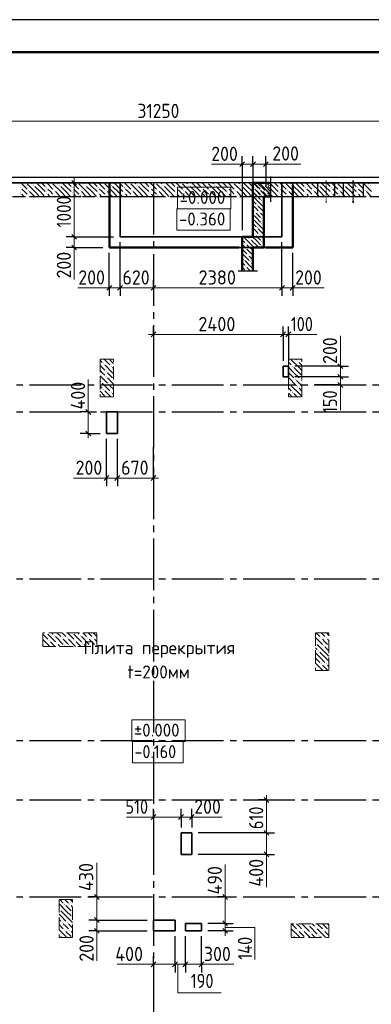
# Model space of a CAD drawing. Header units: millimetres. Extents: x 0 to 50400, y 0 to 35640.
# Tile 15 of 19: x 22036 to 28551, y 17370 to 35640. Entities that reach past the tile are written whole.
import ezdxf

# ---------------------------------------------------------------- set-up
doc = ezdxf.new("R2010")
doc.units = ezdxf.units.MM
doc.linetypes.add('______2', pattern=[324, 240, -84])
doc.linetypes.add('______5', pattern=[1320, 960, -120, 120, -120])
for name, color, linetype, lineweight in [('Standard', 7, 'Continuous', 25), ('ЖБ Перекрытие верхний уровень', 7, 'Continuous', 35), ('ЖБ Перекрытие средний уровень', 7, 'Continuous', 35), ('ЖБ Пилон', 7, 'Continuous', 35), ('ЖБ Стена верхний уровень', 7, 'Continuous', 35), ('Общий01', 7, 'Continuous', 13), ('Позиционная метка номер позиции', 7, 'Continuous', 13), ('Примечания', 7, 'Continuous', 13), ('Размерная линия_ общее', 7, 'Continuous', 13)]:
    doc.layers.add(name, color=color, linetype=linetype, lineweight=lineweight)
doc.layers.add('Оси', color=7, linetype='______5', true_color=0x656565)
doc.styles.add('ISOCPEUR', font='txt')

msp = doc.modelspace()

# ---------------------------------------------------------------- hatches: boundary and pattern name
at = {"layer": 'ЖБ Пилон', "linetype": 'Continuous', "lineweight": 18, "transparency": 33554687}
for points in [[(23580, 29257), (23588, 29265), (23595, 29257), (23588, 29250)], [(27180, 29305), (27188, 29313), (27195, 29305), (27188, 29297)], [(23628, 29113), (23636, 29121), (23643, 29113), (23636, 29105)], [(23724, 29209), (23732, 29217), (23739, 29209), (23732, 29201)], [(27084, 29209), (27092, 29217), (27099, 29209), (27092, 29201)], [(23532, 28921), (23540, 28929), (23547, 28921), (23540, 28913)], [(23628, 29017), (23636, 29025), (23643, 29017), (23636, 29010)], [(23676, 28873), (23684, 28881), (23691, 28873), (23684, 28865)], [(23772, 28969), (23775, 28973), (23775, 28966)], [(27036, 28873), (27044, 28881), (27051, 28873), (27044, 28865)], [(27132, 28969), (27140, 28977), (27147, 28969), (27140, 28961)], [(27228, 28969), (27236, 28977), (27243, 28969), (27236, 28961)], [(23580, 28777), (23588, 28785), (23595, 28777), (23588, 28770)], [(23724, 28729), (23732, 28737), (23739, 28729), (23732, 28721)], [(27084, 28729), (27092, 28737), (27099, 28729), (27092, 28721)], [(27180, 28825), (27188, 28833), (27195, 28825), (27188, 28817)], [(22536, 24262), (22532, 24257), (22527, 24262)], [(22572, 24121), (22580, 24129), (22587, 24121), (22580, 24113)], [(22668, 24217), (22676, 24225), (22683, 24217), (22676, 24210)], [(22812, 24169), (22820, 24177), (22827, 24169), (22820, 24161)], [(22908, 24169), (22916, 24177), (22923, 24169), (22916, 24161)], [(23016, 24262), (23012, 24257), (23007, 24262)], [(23052, 24121), (23060, 24129), (23067, 24121), (23060, 24113)], [(23148, 24217), (23156, 24225), (23163, 24217), (23156, 24210)], [(23292, 24169), (23300, 24177), (23307, 24169), (23300, 24161)], [(23388, 24169), (23396, 24177), (23403, 24169), (23396, 24161)], [(27612, 24169), (27620, 24177), (27627, 24169), (27620, 24161)], [(27708, 24169), (27716, 24177), (27723, 24169), (27716, 24161)], [(22476, 24025), (22484, 24033), (22491, 24025), (22484, 24017)], [(22716, 24073), (22724, 24081), (22731, 24073), (22724, 24065)], [(22860, 24025), (22868, 24033), (22875, 24025), (22868, 24017)], [(22956, 24025), (22964, 24033), (22971, 24025), (22964, 24017)], [(23196, 24073), (23204, 24081), (23211, 24073), (23204, 24065)], [(23340, 24025), (23348, 24033), (23355, 24025), (23348, 24017)], [(23436, 24025), (23444, 24033), (23451, 24025), (23444, 24017)], [(27516, 24073), (27524, 24081), (27531, 24073), (27524, 24065)], [(27564, 23929), (27572, 23937), (27579, 23929), (27572, 23921)], [(27660, 24025), (27668, 24033), (27675, 24025), (27668, 24017)], [(27756, 24025), (27764, 24033), (27765, 24032), (27765, 24019), (27764, 24017)], [(27516, 23593), (27524, 23601), (27531, 23593), (27524, 23585)], [(27612, 23689), (27620, 23697), (27627, 23689), (27620, 23681)], [(27708, 23689), (27716, 23697), (27723, 23689), (27716, 23681)], [(22860, 19225), (22868, 19233), (22875, 19225), (22868, 19217)], [(22956, 19225), (22964, 19233), (22971, 19225), (22964, 19217)], [(22765, 19131), (22772, 19137), (22779, 19129), (22772, 19121), (22765, 19128)], [(23004, 19081), (23012, 19089), (23015, 19086), (23015, 19077), (23012, 19073)], [(22812, 18889), (22820, 18897), (22827, 18889), (22820, 18881)], [(22908, 18889), (22916, 18897), (22923, 18889), (22916, 18881)], [(23004, 18985), (23012, 18993), (23015, 18990), (23015, 18981), (23012, 18977)], [(27372, 18841), (27380, 18849), (27387, 18841), (27380, 18833)], [(22765, 18651), (22772, 18657), (22779, 18649), (22772, 18641), (22765, 18648)], [(22860, 18745), (22868, 18753), (22875, 18745), (22868, 18737)], [(22956, 18745), (22964, 18753), (22971, 18745), (22964, 18737)], [(27084, 18649), (27092, 18657), (27099, 18649), (27092, 18641)], [(27180, 18745), (27188, 18753), (27195, 18745), (27188, 18737)], [(27276, 18745), (27284, 18753), (27291, 18745), (27284, 18737)], [(27420, 18697), (27428, 18705), (27435, 18697), (27428, 18689)], [(27516, 18793), (27524, 18801), (27531, 18793), (27524, 18785)], [(27564, 18649), (27572, 18657), (27579, 18649), (27572, 18641)], [(27660, 18745), (27668, 18753), (27675, 18745), (27668, 18737)], [(27756, 18745), (27764, 18753), (27765, 18752), (27765, 18739), (27764, 18737)]]:
    msp.add_hatch(color=7, dxfattribs=at).paths.add_polyline_path(points, flags=16)
at = {"layer": 'ЖБ Стена верхний уровень', "linetype": 'Continuous', "lineweight": 18, "transparency": 33554687}
for points in [[(22044, 32521), (22052, 32529), (22059, 32521), (22052, 32513)], [(22150, 32612), (22148, 32610), (22145, 32612)], [(22284, 32569), (22292, 32577), (22299, 32569), (22292, 32561)], [(22524, 32521), (22532, 32529), (22539, 32521), (22532, 32513)], [(22630, 32612), (22628, 32610), (22625, 32612)], [(22764, 32569), (22772, 32577), (22779, 32569), (22772, 32561)], [(23004, 32521), (23012, 32529), (23019, 32521), (23012, 32513)], [(23110, 32612), (23108, 32610), (23105, 32612)], [(23244, 32569), (23252, 32577), (23259, 32569), (23252, 32561)], [(23484, 32521), (23492, 32529), (23499, 32521), (23492, 32513)], [(23590, 32612), (23588, 32610), (23585, 32612)], [(23724, 32569), (23732, 32577), (23739, 32569), (23732, 32561)], [(23964, 32521), (23972, 32529), (23979, 32521), (23972, 32513)], [(24070, 32612), (24068, 32610), (24065, 32612)], [(24204, 32569), (24212, 32577), (24219, 32569), (24212, 32561)], [(24444, 32521), (24452, 32529), (24459, 32521), (24452, 32513)], [(24550, 32612), (24548, 32610), (24545, 32612)], [(24684, 32569), (24692, 32577), (24699, 32569), (24692, 32561)], [(24924, 32521), (24932, 32529), (24939, 32521), (24932, 32513)], [(25030, 32612), (25028, 32610), (25025, 32612)], [(25164, 32569), (25172, 32577), (25179, 32569), (25172, 32561)], [(25404, 32521), (25412, 32529), (25419, 32521), (25412, 32513)], [(25510, 32612), (25508, 32610), (25505, 32612)], [(25644, 32569), (25652, 32577), (25659, 32569), (25652, 32561)], [(25884, 32521), (25892, 32529), (25899, 32521), (25892, 32513)], [(25990, 32612), (25988, 32610), (25985, 32612)], [(26124, 32569), (26132, 32577), (26139, 32569), (26132, 32561)], [(26364, 32521), (26372, 32529), (26379, 32521), (26372, 32513)], [(26470, 32612), (26468, 32610), (26465, 32612)], [(26604, 32569), (26612, 32577), (26619, 32569), (26612, 32561)], [(26844, 32521), (26852, 32529), (26859, 32521), (26852, 32513)], [(26950, 32612), (26948, 32610), (26945, 32612)], [(27084, 32569), (27092, 32577), (27099, 32569), (27092, 32561)], [(27324, 32521), (27332, 32529), (27339, 32521), (27332, 32513)], [(27430, 32612), (27428, 32610), (27425, 32612)], [(27564, 32569), (27572, 32577), (27579, 32569), (27572, 32561)], [(27804, 32521), (27812, 32529), (27819, 32521), (27812, 32513)], [(27910, 32612), (27908, 32610), (27905, 32612)], [(28044, 32569), (28052, 32577), (28059, 32569), (28052, 32561)], [(28284, 32521), (28292, 32529), (28299, 32521), (28292, 32513)], [(28390, 32612), (28388, 32610), (28385, 32612)], [(28524, 32569), (28532, 32577), (28539, 32569), (28532, 32561)], [(22044, 32425), (22052, 32433), (22059, 32425), (22052, 32417)], [(22188, 32473), (22196, 32481), (22203, 32473), (22196, 32466)], [(22188, 32377), (22196, 32385), (22203, 32377), (22196, 32370)], [(22524, 32425), (22532, 32433), (22539, 32425), (22532, 32417)], [(22668, 32473), (22676, 32481), (22683, 32473), (22676, 32466)], [(22668, 32377), (22676, 32385), (22683, 32377), (22676, 32370)], [(23004, 32425), (23012, 32433), (23019, 32425), (23012, 32417)], [(23148, 32473), (23156, 32481), (23163, 32473), (23156, 32466)], [(23148, 32377), (23156, 32385), (23163, 32377), (23156, 32370)], [(23484, 32425), (23492, 32433), (23499, 32425), (23492, 32417)], [(23628, 32473), (23636, 32481), (23643, 32473), (23636, 32466)], [(23628, 32377), (23636, 32385), (23643, 32377), (23636, 32370)], [(23964, 32425), (23972, 32433), (23979, 32425), (23972, 32417)], [(24108, 32473), (24116, 32481), (24123, 32473), (24116, 32466)], [(24108, 32377), (24116, 32385), (24123, 32377), (24116, 32370)], [(24444, 32425), (24452, 32433), (24459, 32425), (24452, 32417)], [(24588, 32473), (24596, 32481), (24603, 32473), (24596, 32466)], [(24588, 32377), (24596, 32385), (24603, 32377), (24596, 32370)], [(24924, 32425), (24932, 32433), (24939, 32425), (24932, 32417)], [(25068, 32473), (25076, 32481), (25083, 32473), (25076, 32466)], [(25068, 32377), (25076, 32385), (25083, 32377), (25076, 32370)], [(25404, 32425), (25412, 32433), (25419, 32425), (25412, 32417)], [(25548, 32473), (25556, 32481), (25563, 32473), (25556, 32466)], [(25548, 32377), (25556, 32385), (25563, 32377), (25556, 32370)], [(25884, 32425), (25892, 32433), (25899, 32425), (25892, 32417)], [(26028, 32473), (26036, 32481), (26043, 32473), (26036, 32466)], [(26028, 32377), (26036, 32385), (26043, 32377), (26036, 32370)], [(26364, 32425), (26372, 32433), (26379, 32425), (26372, 32417)], [(26508, 32473), (26516, 32481), (26523, 32473), (26516, 32466)], [(26508, 32377), (26516, 32385), (26523, 32377), (26516, 32370)], [(26844, 32425), (26852, 32433), (26859, 32425), (26852, 32417)], [(26988, 32473), (26996, 32481), (27003, 32473), (26996, 32466)], [(26988, 32377), (26996, 32385), (27003, 32377), (26996, 32370)], [(27324, 32425), (27332, 32433), (27339, 32425), (27332, 32417)], [(27468, 32473), (27476, 32481), (27483, 32473), (27476, 32466)], [(27468, 32377), (27476, 32385), (27483, 32377), (27476, 32370)], [(27804, 32425), (27812, 32433), (27819, 32425), (27812, 32417)], [(27948, 32473), (27956, 32481), (27963, 32473), (27956, 32466)], [(27948, 32377), (27956, 32385), (27963, 32377), (27956, 32370)], [(28284, 32425), (28292, 32433), (28299, 32425), (28292, 32417)], [(28428, 32473), (28436, 32481), (28443, 32473), (28436, 32466)], [(28428, 32377), (28436, 32385), (28443, 32377), (28436, 32370)]]:
    msp.add_hatch(color=7, dxfattribs=at).paths.add_polyline_path(points, flags=16)
at = {"layer": 'Общий01', "linetype": 'Continuous', "lineweight": 13, "transparency": 33554687}
for points in [[(26436, 32610), (26434, 32612), (26438, 32612)], [(26562, 32568), (26554, 32576), (26562, 32584), (26570, 32576)], [(26686, 32528), (26680, 32534), (26686, 32540)], [(26394, 32484), (26386, 32492), (26394, 32500), (26402, 32492)], [(26478, 32484), (26470, 32492), (26478, 32500), (26486, 32492)], [(26520, 32358), (26512, 32366), (26520, 32374), (26528, 32366)], [(26604, 32442), (26596, 32450), (26604, 32458), (26612, 32450)], [(26358, 32199), (26360, 32198), (26358, 32196)], [(26436, 32190), (26428, 32198), (26436, 32206), (26444, 32198)], [(26520, 32274), (26512, 32282), (26520, 32290), (26528, 32282)], [(26558, 32152), (26554, 32156), (26558, 32160)], [(26394, 32064), (26386, 32072), (26394, 32080), (26402, 32072)], [(26478, 32064), (26470, 32072), (26478, 32080), (26486, 32072)], [(26520, 31938), (26512, 31946), (26520, 31954), (26528, 31946)], [(26520, 31854), (26512, 31862), (26520, 31870), (26528, 31862)], [(26184, 31602), (26176, 31610), (26179, 31612), (26189, 31612), (26192, 31610)], [(26358, 31779), (26360, 31778), (26358, 31776)], [(26394, 31644), (26386, 31652), (26394, 31660), (26402, 31652)], [(26436, 31770), (26428, 31778), (26436, 31786), (26444, 31778)], [(26478, 31644), (26470, 31652), (26478, 31660), (26486, 31652)], [(26558, 31732), (26554, 31736), (26558, 31740)], [(26226, 31476), (26218, 31484), (26226, 31492), (26234, 31484)], [(26310, 31560), (26302, 31568), (26310, 31576), (26318, 31568)], [(26520, 31518), (26512, 31526), (26520, 31534), (26528, 31526)], [(26520, 31434), (26512, 31442), (26520, 31450), (26528, 31442)], [(26226, 31392), (26218, 31400), (26226, 31408), (26234, 31400)], [(26268, 31266), (26260, 31274), (26268, 31282), (26276, 31274)], [(26352, 31350), (26344, 31358), (26352, 31366), (26358, 31359), (26358, 31356)], [(26184, 31182), (26176, 31190), (26184, 31198), (26192, 31190)], [(26226, 31056), (26218, 31064), (26226, 31072), (26234, 31064)], [(26310, 31140), (26302, 31148), (26310, 31156), (26318, 31148)], [(26219, 30981), (26226, 30988), (26233, 30981)]]:
    msp.add_hatch(color=7, dxfattribs=at).paths.add_polyline_path(points, flags=16)

# ---------------------------------------------------------------- linework, layer by layer
at = {"layer": 'Standard', "color": 7, "linetype": 'Continuous', "lineweight": 25, "transparency": 33554687}
msp.add_lwpolyline([(0, 0), (50400, 0), (50400, 35640), (0, 35640), (0, 0)], close=True, dxfattribs=at)
at = {"layer": 'Standard', "color": 7, "linetype": 'Continuous', "lineweight": 50, "transparency": 33554687}
msp.add_lwpolyline([(2400, 35040), (49800, 35040), (49800, 600), (2400, 600), (2400, 35040)], close=True, dxfattribs=at)
at = {"layer": 'Standard', "color": 254, "linetype": 'Continuous', "lineweight": -3, "true_color": 0xc4c4ff, "transparency": 33554687}
msp.add_lwpolyline([(8915, 10212), (40365, 10212), (40365, 32712), (8915, 32712), (8915, 10212)], dxfattribs=at)
at = {"layer": 'Standard', "color": 252, "linetype": 'Continuous', "lineweight": 18, "true_color": 0x8f8f8f, "transparency": 33554687}
for points in [[(24958, 32133), (25950, 32133), (25950, 32533), (24958, 32533), (24958, 32133)], [(24111, 22249), (25103, 22249), (25103, 22649), (24111, 22649), (24111, 22249)]]:
    msp.add_lwpolyline(points, dxfattribs=at)
at = {"layer": 'ЖБ Перекрытие верхний уровень', "color": 7, "linetype": 'Continuous', "lineweight": 35, "transparency": 33554687}
for p, q in [((23895, 32612), (9015, 32612)), ((23895, 31612), (23895, 32612)), ((40265, 32612), (26895, 32612)), ((26895, 32612), (26895, 31612)), ((26895, 31612), (23895, 31612)), ((27015, 29212), (26915, 29212)), ((26915, 29212), (26915, 29012)), ((27015, 29012), (27015, 29212)), ((26915, 29012), (27015, 29012)), ((23645, 28362), (23645, 27962)), ((23845, 28362), (23645, 28362)), ((23845, 27962), (23845, 28362)), ((23645, 27962), (23845, 27962)), ((25025, 20552), (25025, 20152)), ((25225, 20552), (25025, 20552)), ((25225, 20152), (25225, 20552)), ((25025, 20152), (25225, 20152)), ((24915, 18934), (24515, 18934)), ((24515, 18934), (24515, 18734)), ((24915, 18734), (24915, 18934)), ((25405, 18872), (25105, 18872)), ((25105, 18872), (25105, 18732)), ((25405, 18732), (25405, 18872)), ((24515, 18734), (24915, 18734)), ((25105, 18732), (25405, 18732))]:
    msp.add_line(p, q, dxfattribs=at)
at = {"layer": 'ЖБ Перекрытие средний уровень', "color": 7, "linetype": 'Continuous', "lineweight": 25, "transparency": 33554687}
for p, q in [((23695, 32612), (23695, 31412)), ((27095, 32612), (23695, 32612)), ((27095, 31412), (27095, 32612)), ((23695, 31412), (27095, 31412))]:
    msp.add_line(p, q, dxfattribs=at)
at = {"layer": 'ЖБ Перекрытие средний уровень', "color": 253, "linetype": '______2', "lineweight": -3, "true_color": 0xababab, "transparency": 33554687}
for p, q in [((23695, 31412), (23695, 32612)), ((27095, 32612), (27095, 31412)), ((27095, 31412), (23695, 31412))]:
    msp.add_line(p, q, dxfattribs=at)
at = {"layer": 'ЖБ Перекрытие средний уровень', "color": 253, "linetype": 'Continuous', "lineweight": 18, "true_color": 0xa0a0a0, "transparency": 33554687}
msp.add_line((23895, 32612), (26895, 32612), dxfattribs=at)
at = {"layer": 'ЖБ Пилон', "color": 253, "linetype": '______2', "lineweight": 13, "true_color": 0xa0a0a0, "transparency": 33554687}
for p, q in [((23775, 29342), (23525, 29342)), ((23525, 29342), (23525, 28642)), ((23775, 28642), (23775, 29342)), ((27265, 29342), (27015, 29342)), ((27015, 29342), (27015, 28642)), ((27265, 28642), (27265, 29342)), ((23525, 28642), (23775, 28642)), ((27015, 28642), (27265, 28642)), ((23465, 24262), (22465, 24262)), ((22465, 24262), (22465, 24012)), ((23465, 24012), (23465, 24262)), ((27765, 24262), (27515, 24262)), ((27515, 24262), (27515, 23562)), ((27765, 23562), (27765, 24262)), ((22465, 24012), (23465, 24012)), ((27515, 23562), (27765, 23562)), ((23015, 19312), (22765, 19312)), ((22765, 19312), (22765, 18612)), ((23015, 18612), (23015, 19312)), ((27765, 18862), (27065, 18862)), ((27065, 18862), (27065, 18612)), ((27765, 18612), (27765, 18862)), ((22765, 18612), (23015, 18612)), ((27065, 18612), (27765, 18612))]:
    msp.add_line(p, q, dxfattribs=at)
at = {"layer": 'ЖБ Пилон', "color": 9, "linetype": 'Continuous', "lineweight": 18, "true_color": 0xc7c7c7, "transparency": 33554687}
for p, q in [((23525, 29320), (23564, 29281)), ((23598, 29342), (23708, 29233)), ((23756, 29089), (23612, 29233)), ((23775, 29262), (23708, 29329)), ((27015, 29286), (27068, 29233)), ((27212, 29185), (27068, 29329)), ((27150, 29342), (27164, 29329)), ((27212, 29281), (27265, 29228)), ((27260, 29329), (27246, 29342)), ((23525, 29224), (23612, 29137)), ((23564, 29089), (23525, 29128)), ((23612, 29041), (23564, 29089)), ((23660, 29089), (23756, 28993)), ((23756, 29185), (23775, 29166)), ((23756, 29089), (23775, 29070)), ((27116, 29089), (27015, 29190)), ((27020, 29089), (27116, 28993)), ((27116, 29185), (27212, 29089)), ((27116, 29089), (27212, 28993)), ((27212, 29185), (27265, 29132)), ((27212, 29089), (27265, 29036)), ((23525, 29032), (23660, 28897)), ((23564, 28897), (23708, 28753)), ((23660, 28993), (23775, 28878)), ((27015, 28902), (27020, 28897)), ((27020, 28993), (27164, 28849)), ((27212, 28897), (27164, 28945)), ((27260, 28849), (27212, 28897)), ((27260, 28945), (27265, 28940)), ((23525, 28840), (23564, 28801)), ((23525, 28744), (23612, 28657)), ((23722, 28642), (23612, 28753)), ((23775, 28782), (23708, 28849)), ((23756, 28705), (23775, 28686)), ((27015, 28806), (27068, 28753)), ((27082, 28642), (27015, 28710)), ((27212, 28705), (27068, 28849)), ((27116, 28705), (27178, 28642)), ((27212, 28801), (27265, 28748)), ((27212, 28705), (27265, 28652)), ((23530, 28642), (23525, 28648)), ((22465, 24236), (22556, 24145)), ((22465, 24140), (22592, 24012)), ((22556, 24241), (22700, 24097)), ((22652, 24241), (22630, 24262)), ((22700, 24193), (22844, 24049)), ((22726, 24262), (22796, 24193)), ((22823, 24262), (22892, 24193)), ((22892, 24097), (22844, 24145)), ((22919, 24262), (23036, 24145)), ((22940, 24145), (23072, 24012)), ((23036, 24241), (23180, 24097)), ((23132, 24241), (23110, 24262)), ((23180, 24193), (23324, 24049)), ((23206, 24262), (23276, 24193)), ((23303, 24262), (23372, 24193)), ((23372, 24097), (23324, 24145)), ((23399, 24262), (23465, 24196)), ((23420, 24145), (23465, 24100)), ((27515, 24178), (27644, 24049)), ((27526, 24262), (27596, 24193)), ((27622, 24262), (27692, 24193)), ((27692, 24097), (27644, 24145)), ((27719, 24262), (27765, 24216)), ((27740, 24145), (27765, 24120)), ((22604, 24097), (22688, 24012)), ((22785, 24012), (22748, 24049)), ((22940, 24049), (22892, 24097)), ((23084, 24097), (23168, 24012)), ((23265, 24012), (23228, 24049)), ((23420, 24049), (23372, 24097)), ((27515, 23986), (27548, 23953)), ((27692, 23905), (27548, 24049)), ((27740, 24049), (27692, 24097)), ((27692, 24001), (27765, 23928)), ((27596, 23809), (27515, 23890)), ((27515, 23794), (27596, 23713)), ((27596, 23905), (27692, 23809)), ((27596, 23809), (27692, 23713)), ((27692, 23905), (27765, 23832)), ((27692, 23809), (27765, 23736)), ((27515, 23698), (27644, 23569)), ((27554, 23562), (27548, 23569)), ((27692, 23617), (27644, 23665)), ((27740, 23569), (27692, 23617)), ((27740, 23665), (27765, 23640)), ((22892, 19105), (22765, 19232)), ((22780, 19312), (22844, 19249)), ((22892, 19297), (22876, 19312)), ((22940, 19249), (22892, 19297)), ((22892, 19201), (22988, 19105)), ((22972, 19312), (23015, 19270)), ((22988, 19201), (23015, 19174)), ((22796, 19009), (22765, 19040)), ((22796, 19105), (22892, 19009)), ((22796, 19009), (22892, 18913)), ((22892, 19105), (22988, 19009)), ((22892, 19009), (23015, 18886)), ((22765, 18944), (22796, 18913)), ((22765, 18848), (22844, 18769)), ((22892, 18817), (22844, 18865)), ((22940, 18865), (23015, 18790)), ((27070, 18862), (27164, 18769)), ((27212, 18817), (27166, 18862)), ((27262, 18862), (27404, 18721)), ((27454, 18862), (27500, 18817)), ((27550, 18862), (27644, 18769)), ((27692, 18817), (27646, 18862)), ((27742, 18862), (27765, 18840)), ((22892, 18625), (22765, 18752)), ((22940, 18769), (22892, 18817)), ((22892, 18721), (22988, 18625)), ((22988, 18721), (23015, 18694)), ((27065, 18676), (27068, 18673)), ((27212, 18625), (27068, 18769)), ((27260, 18769), (27212, 18817)), ((27212, 18721), (27308, 18625)), ((27308, 18721), (27417, 18612)), ((27404, 18817), (27548, 18673)), ((27512, 18612), (27452, 18673)), ((27692, 18625), (27548, 18769)), ((27740, 18769), (27692, 18817)), ((27692, 18721), (27765, 18648)), ((22796, 18625), (22808, 18612)), ((22892, 18625), (22904, 18612)), ((27116, 18625), (27128, 18612)), ((27212, 18625), (27224, 18612)), ((27596, 18625), (27608, 18612)), ((27692, 18625), (27704, 18612))]:
    msp.add_line(p, q, dxfattribs=at)
at = {"layer": 'ЖБ Стена верхний уровень', "color": 251, "linetype": '______2', "lineweight": -3, "true_color": 0x656565, "transparency": 33554687}
for p, q in [((27553, 32612), (9015, 32612)), ((27553, 32612), (27553, 32362)), ((27878, 32612), (27553, 32612)), ((27878, 32362), (27878, 32612)), ((28027, 32612), (27878, 32612)), ((28027, 32612), (28027, 32362)), ((28404, 32362), (28404, 32612)), ((29553, 32612), (28404, 32612)), ((9265, 32362), (27553, 32362)), ((27553, 32362), (27878, 32362)), ((27878, 32362), (36075, 32362)), ((28027, 32362), (28404, 32362))]:
    msp.add_line(p, q, dxfattribs=at)
at = {"layer": 'ЖБ Стена верхний уровень', "color": 9, "linetype": 'Continuous', "lineweight": 18, "true_color": 0xc7c7c7, "transparency": 33554687}
for p, q in [((22056, 32612), (22172, 32497)), ((22316, 32449), (22172, 32593)), ((22248, 32612), (22268, 32593)), ((22316, 32545), (22412, 32449)), ((22412, 32545), (22344, 32612)), ((22412, 32545), (22508, 32449)), ((22440, 32612), (22508, 32545)), ((22536, 32612), (22652, 32497)), ((22796, 32449), (22652, 32593)), ((22728, 32612), (22748, 32593)), ((22796, 32545), (22892, 32449)), ((22892, 32545), (22824, 32612)), ((22892, 32545), (22988, 32449)), ((22920, 32612), (22988, 32545)), ((23016, 32612), (23132, 32497)), ((23276, 32449), (23132, 32593)), ((23208, 32612), (23228, 32593)), ((23276, 32545), (23372, 32449)), ((23372, 32545), (23304, 32612)), ((23372, 32545), (23468, 32449)), ((23400, 32612), (23468, 32545)), ((23496, 32612), (23612, 32497)), ((23756, 32449), (23612, 32593)), ((23688, 32612), (23708, 32593)), ((23756, 32545), (23852, 32449)), ((23852, 32545), (23784, 32612)), ((23852, 32545), (23948, 32449)), ((23880, 32612), (23948, 32545)), ((23976, 32612), (24092, 32497)), ((24236, 32449), (24092, 32593)), ((24168, 32612), (24188, 32593)), ((24236, 32545), (24332, 32449)), ((24332, 32545), (24264, 32612)), ((24332, 32545), (24428, 32449)), ((24360, 32612), (24428, 32545)), ((24456, 32612), (24572, 32497)), ((24716, 32449), (24572, 32593)), ((24648, 32612), (24668, 32593)), ((24716, 32545), (24812, 32449)), ((24812, 32545), (24744, 32612)), ((24812, 32545), (24908, 32449)), ((24840, 32612), (24908, 32545)), ((24936, 32612), (25052, 32497)), ((25196, 32449), (25052, 32593)), ((25128, 32612), (25148, 32593)), ((25196, 32545), (25292, 32449)), ((25292, 32545), (25224, 32612)), ((25292, 32545), (25388, 32449)), ((25320, 32612), (25388, 32545)), ((25416, 32612), (25532, 32497)), ((25676, 32449), (25532, 32593)), ((25608, 32612), (25628, 32593)), ((25676, 32545), (25772, 32449)), ((25772, 32545), (25704, 32612)), ((25772, 32545), (25868, 32449)), ((25800, 32612), (25868, 32545)), ((25896, 32612), (26012, 32497)), ((26156, 32449), (26012, 32593)), ((26088, 32612), (26108, 32593)), ((26156, 32545), (26252, 32449)), ((26252, 32545), (26184, 32612)), ((26252, 32545), (26348, 32449)), ((26280, 32612), (26348, 32545)), ((26376, 32612), (26492, 32497)), ((26636, 32449), (26492, 32593)), ((26568, 32612), (26588, 32593)), ((26636, 32545), (26732, 32449)), ((26732, 32545), (26664, 32612)), ((26732, 32545), (26828, 32449)), ((26760, 32612), (26828, 32545)), ((26856, 32612), (26972, 32497)), ((27116, 32449), (26972, 32593)), ((27048, 32612), (27068, 32593)), ((27116, 32545), (27212, 32449)), ((27212, 32545), (27144, 32612)), ((27212, 32545), (27308, 32449)), ((27240, 32612), (27308, 32545)), ((27336, 32612), (27452, 32497)), ((27596, 32449), (27452, 32593)), ((27528, 32612), (27548, 32593)), ((27596, 32545), (27692, 32449)), ((27692, 32545), (27624, 32612)), ((27692, 32545), (27788, 32449)), ((27720, 32612), (27788, 32545)), ((27816, 32612), (27932, 32497)), ((28076, 32449), (27932, 32593)), ((28008, 32612), (28028, 32593)), ((28076, 32545), (28172, 32449)), ((28172, 32545), (28104, 32612)), ((28172, 32545), (28268, 32449)), ((28200, 32612), (28268, 32545)), ((28296, 32612), (28412, 32497)), ((28556, 32449), (28412, 32593)), ((28488, 32612), (28508, 32593)), ((22124, 32449), (22076, 32497)), ((22076, 32401), (22114, 32362)), ((22172, 32401), (22124, 32449)), ((22220, 32449), (22307, 32362)), ((22316, 32449), (22402, 32362)), ((22412, 32449), (22498, 32362)), ((22604, 32449), (22556, 32497)), ((22556, 32401), (22594, 32362)), ((22652, 32401), (22604, 32449)), ((22700, 32449), (22787, 32362)), ((22796, 32449), (22882, 32362)), ((22892, 32449), (22978, 32362)), ((23084, 32449), (23036, 32497)), ((23036, 32401), (23074, 32362)), ((23132, 32401), (23084, 32449)), ((23180, 32449), (23267, 32362)), ((23276, 32449), (23362, 32362)), ((23372, 32449), (23458, 32362)), ((23564, 32449), (23516, 32497)), ((23516, 32401), (23554, 32362)), ((23612, 32401), (23564, 32449)), ((23660, 32449), (23747, 32362)), ((23756, 32449), (23842, 32362)), ((23852, 32449), (23938, 32362)), ((24044, 32449), (23996, 32497)), ((23996, 32401), (24034, 32362)), ((24092, 32401), (24044, 32449)), ((24140, 32449), (24227, 32362)), ((24236, 32449), (24322, 32362)), ((24332, 32449), (24418, 32362)), ((24524, 32449), (24476, 32497)), ((24476, 32401), (24514, 32362)), ((24572, 32401), (24524, 32449)), ((24620, 32449), (24707, 32362)), ((24716, 32449), (24802, 32362)), ((24812, 32449), (24898, 32362)), ((25004, 32449), (24956, 32497)), ((24956, 32401), (24994, 32362)), ((25052, 32401), (25004, 32449)), ((25100, 32449), (25187, 32362)), ((25196, 32449), (25282, 32362)), ((25292, 32449), (25378, 32362)), ((25484, 32449), (25436, 32497)), ((25436, 32401), (25474, 32362)), ((25532, 32401), (25484, 32449)), ((25580, 32449), (25667, 32362)), ((25676, 32449), (25762, 32362)), ((25772, 32449), (25858, 32362)), ((25964, 32449), (25916, 32497)), ((25916, 32401), (25954, 32362)), ((26012, 32401), (25964, 32449)), ((26060, 32449), (26147, 32362)), ((26156, 32449), (26242, 32362)), ((26252, 32449), (26338, 32362)), ((26444, 32449), (26396, 32497)), ((26396, 32401), (26434, 32362)), ((26492, 32401), (26444, 32449)), ((26540, 32449), (26627, 32362)), ((26636, 32449), (26722, 32362)), ((26732, 32449), (26818, 32362)), ((26924, 32449), (26876, 32497)), ((26876, 32401), (26914, 32362)), ((26972, 32401), (26924, 32449)), ((27020, 32449), (27107, 32362)), ((27116, 32449), (27202, 32362)), ((27212, 32449), (27298, 32362)), ((27404, 32449), (27356, 32497)), ((27356, 32401), (27394, 32362)), ((27452, 32401), (27404, 32449)), ((27500, 32449), (27587, 32362)), ((27596, 32449), (27682, 32362)), ((27692, 32449), (27778, 32362)), ((27884, 32449), (27836, 32497)), ((27836, 32401), (27874, 32362)), ((27932, 32401), (27884, 32449)), ((27980, 32449), (28067, 32362)), ((28076, 32449), (28162, 32362)), ((28172, 32449), (28258, 32362)), ((28364, 32449), (28316, 32497)), ((28316, 32401), (28354, 32362)), ((28412, 32401), (28364, 32449)), ((28460, 32449), (28547, 32362))]:
    msp.add_line(p, q, dxfattribs=at)
at = {"layer": 'ЖБ Стена верхний уровень', "color": 251, "linetype": '______2', "lineweight": 18, "true_color": 0x656565, "transparency": 33554687}
for points in [[(27716, 32612), (27716, 32654), (27716, 32612)], [(27716, 32596), (27716, 32579), (27716, 32596)], [(27716, 32520), (27716, 32562), (27716, 32520)], [(27716, 32505), (27716, 32489), (27716, 32505)], [(27716, 32430), (27716, 32472), (27716, 32430)], [(27716, 32413), (27716, 32397), (27716, 32413)], [(27716, 32338), (27716, 32380), (27716, 32338)], [(27716, 32323), (27716, 32306), (27716, 32323)], [(27716, 32244), (27716, 32285), (27716, 32244)]]:
    msp.add_lwpolyline(points, dxfattribs=at)
at = {"layer": 'ЖБ Стена верхний уровень', "color": 251, "linetype": '______2', "lineweight": -3, "true_color": 0x656565, "transparency": 33554687}
for points in [[(28216, 32612), (28216, 32654), (28216, 32612)], [(28216, 32596), (28216, 32579), (28216, 32596)], [(28216, 32520), (28216, 32562), (28216, 32520)], [(28216, 32505), (28216, 32489), (28216, 32505)], [(28216, 32430), (28216, 32472), (28216, 32430)], [(28216, 32413), (28216, 32397), (28216, 32413)], [(28216, 32338), (28216, 32380), (28216, 32338)], [(28216, 32323), (28216, 32306), (28216, 32323)], [(28216, 32244), (28216, 32285), (28216, 32244)]]:
    msp.add_lwpolyline(points, dxfattribs=at)
at = {"layer": 'Общий01', "color": 7, "linetype": 'Continuous', "lineweight": 25, "transparency": 33554687}
for p, q in [((26686, 32732), (26686, 32262)), ((26083, 30981), (26443, 30981))]:
    msp.add_line(p, q, dxfattribs=at)
at = {"layer": 'Общий01', "color": 7, "linetype": 'Continuous', "lineweight": 50, "transparency": 33554687}
for p, q in [((26358, 32362), (26358, 32612)), ((26358, 32612), (26558, 32612)), ((26358, 31612), (26358, 32612)), ((26358, 32612), (26686, 32612)), ((26558, 32362), (26558, 31412)), ((26686, 32362), (26558, 32362)), ((26158, 31612), (26358, 31612)), ((26158, 30981), (26158, 31612)), ((26558, 31412), (26358, 31412)), ((26358, 31412), (26358, 30981))]:
    msp.add_line(p, q, dxfattribs=at)
at = {"layer": 'Общий01', "color": 7, "linetype": 'Continuous', "lineweight": 13, "transparency": 33554687}
for p, q in [((26358, 32528), (26373, 32513)), ((26415, 32555), (26373, 32597)), ((26457, 32513), (26415, 32555)), ((26457, 32597), (26583, 32471)), ((26525, 32612), (26541, 32597)), ((26583, 32555), (26686, 32452)), ((26609, 32612), (26667, 32555)), ((26415, 32387), (26358, 32444)), ((26358, 32360), (26415, 32303)), ((26415, 32471), (26499, 32387)), ((26415, 32387), (26499, 32303)), ((26499, 32471), (26607, 32362)), ((26558, 32328), (26541, 32345)), ((26686, 32368), (26625, 32429)), ((26358, 32276), (26415, 32219)), ((26415, 32135), (26373, 32177)), ((26415, 32303), (26541, 32177)), ((26457, 32177), (26558, 32076)), ((26541, 32261), (26558, 32244)), ((26358, 32108), (26373, 32093)), ((26415, 31967), (26358, 32024)), ((26457, 32093), (26415, 32135)), ((26415, 32051), (26499, 31967)), ((26499, 32051), (26558, 31992)), ((26358, 31940), (26415, 31883)), ((26358, 31856), (26415, 31799)), ((26415, 31967), (26499, 31883)), ((26415, 31883), (26541, 31757)), ((26558, 31908), (26541, 31925)), ((26541, 31841), (26558, 31824)), ((26265, 31612), (26289, 31589)), ((26358, 31604), (26349, 31612)), ((26358, 31688), (26373, 31673)), ((26415, 31715), (26373, 31757)), ((26457, 31673), (26415, 31715)), ((26415, 31631), (26499, 31547)), ((26457, 31757), (26558, 31656)), ((26499, 31631), (26558, 31572)), ((26158, 31552), (26205, 31505)), ((26163, 31463), (26158, 31468)), ((26205, 31421), (26163, 31463)), ((26331, 31463), (26205, 31589)), ((26247, 31463), (26331, 31379)), ((26331, 31547), (26358, 31520)), ((26331, 31463), (26358, 31436)), ((26415, 31547), (26358, 31604)), ((26358, 31520), (26415, 31463)), ((26358, 31436), (26381, 31412)), ((26415, 31547), (26499, 31463)), ((26415, 31463), (26465, 31412)), ((26558, 31488), (26541, 31505)), ((26158, 31384), (26247, 31295)), ((26163, 31295), (26289, 31169)), ((26247, 31379), (26358, 31268)), ((26358, 31184), (26289, 31253)), ((26541, 31421), (26549, 31412)), ((26158, 31216), (26163, 31211)), ((26158, 31132), (26205, 31085)), ((26331, 31043), (26205, 31169)), ((26331, 31127), (26358, 31100)), ((26163, 31043), (26158, 31048)), ((26205, 31001), (26163, 31043)), ((26247, 31043), (26309, 30981)), ((26331, 31043), (26358, 31016))]:
    msp.add_line(p, q, dxfattribs=at)
at = {"layer": 'Общий01', "color": 7, "linetype": 'Continuous', "lineweight": 18, "transparency": 33554687}
for points in [[(24946, 31733), (25938, 31733), (25938, 32133), (24946, 32133), (24946, 31733)], [(24123, 21849), (25067, 21849), (25067, 22249), (24123, 22249), (24123, 21849)]]:
    msp.add_lwpolyline(points, dxfattribs=at)
at = {"layer": 'Оси', "color": 8, "linetype": '______5', "lineweight": -3, "transparency": 33554687}
for p, q in [((24515, 32612), (24515, 8317)), ((9015, 32362), (42963, 32362)), ((9015, 28862), (42963, 28862)), ((9015, 28362), (42963, 28362)), ((9015, 25262), (42963, 25262)), ((9015, 22262), (42963, 22262)), ((9015, 21162), (42963, 21162)), ((9015, 19362), (42963, 19362))]:
    msp.add_line(p, q, dxfattribs=at)
at = {"layer": 'Позиционная метка номер позиции', "color": 7, "linetype": 'Continuous', "lineweight": 35, "transparency": 33554687}
for p, q in [((23650, 32612), (23895, 32612)), ((23895, 32612), (23895, 31612)), ((26895, 31612), (26895, 32612)), ((26895, 32612), (27178, 32612)), ((23895, 31612), (26158, 31612)), ((26590, 31612), (26895, 31612))]:
    msp.add_line(p, q, dxfattribs=at)
at = {"layer": 'Позиционная метка номер позиции', "color": 7, "linetype": 'Continuous', "lineweight": 50, "transparency": 33554687}
for p, q in [((23699, 32592), (23699, 31412)), ((27095, 31412), (27095, 32570)), ((23699, 31412), (26099, 31412)), ((26596, 31412), (27095, 31412))]:
    msp.add_line(p, q, dxfattribs=at)
at = {"layer": 'Позиционная метка номер позиции', "color": 253, "linetype": '______2', "lineweight": 18, "true_color": 0xa0a0a0, "transparency": 33554687}
for p, q in [((23699, 32592), (23699, 31412)), ((27095, 31412), (27095, 32570)), ((23699, 31412), (26099, 31412)), ((26558, 31412), (27095, 31412))]:
    msp.add_line(p, q, dxfattribs=at)
at = {"layer": 'Примечания', "color": 7, "linetype": 'Continuous', "lineweight": 13, "transparency": 33554687}
for p, q in [((26158, 32959), (25588, 32959)), ((27246, 32959), (26598, 32959)), ((23046, 31412), (23046, 30822)), ((23695, 30665), (23115, 30665)), ((27095, 30665), (27675, 30665)), ((27015, 29800), (27545, 29800)), ((27978, 29212), (27978, 29772)), ((23307, 28362), (23307, 28962)), ((27978, 28862), (27978, 28392)), ((23645, 27135), (23035, 27135)), ((24515, 20845), (24015, 20845)), ((25225, 20845), (25785, 20845)), ((26610, 20152), (26610, 19542)), ((23466, 19362), (23466, 19992)), ((25843, 19362), (25843, 19962)), ((23466, 18734), (23466, 18174)), ((25843, 18792), (26393, 18792)), ((26393, 18792), (26393, 18202)), ((24515, 18112), (23844, 18112)), ((24967, 18112), (24967, 17582)), ((25405, 18112), (26005, 18112)), ((24967, 17582), (25767, 17582))]:
    msp.add_line(p, q, dxfattribs=at)
at = {"layer": 'Размерная линия_ общее', "color": 7, "linetype": 'Continuous', "lineweight": 13, "transparency": 33554687}
for p, q in [((9015, 33755), (40265, 33755)), ((26158, 32959), (26068, 32959)), ((26158, 32959), (26358, 32959)), ((26358, 32959), (26598, 32959)), ((26598, 32959), (26688, 32959)), ((23046, 32612), (23046, 32702)), ((23046, 31612), (23046, 32612)), ((23046, 31412), (23046, 31612)), ((23046, 31412), (23046, 31322)), ((23695, 30665), (23605, 30665)), ((23695, 30665), (23895, 30665)), ((23895, 30665), (24515, 30665)), ((24515, 30665), (26895, 30665)), ((26895, 30665), (27095, 30665)), ((27095, 30665), (27185, 30665)), ((24515, 29800), (24425, 29800)), ((24515, 29800), (26915, 29800)), ((26915, 29800), (27015, 29800)), ((27015, 29800), (27105, 29800)), ((27978, 29212), (27978, 29302)), ((27978, 29012), (27978, 29212)), ((27978, 28862), (27978, 29012)), ((27978, 28862), (27978, 28772)), ((23307, 28362), (23307, 28452)), ((23307, 27962), (23307, 27872)), ((23645, 27135), (23555, 27135)), ((23645, 27135), (23845, 27135)), ((23845, 27135), (24515, 27135)), ((24515, 27135), (24605, 27135)), ((26610, 21162), (26610, 21252)), ((26610, 20552), (26610, 21162)), ((24515, 20845), (24425, 20845)), ((24515, 20845), (25025, 20845)), ((25025, 20845), (25225, 20845)), ((25225, 20845), (25315, 20845)), ((26610, 20152), (26610, 20552)), ((26610, 20152), (26610, 20062)), ((23466, 19362), (23466, 19452)), ((25843, 19362), (25843, 19452)), ((23466, 18934), (23466, 19362)), ((23466, 18734), (23466, 18934)), ((25843, 18732), (25843, 18872)), ((23466, 18734), (23466, 18644)), ((25843, 18732), (25843, 18642)), ((24515, 18112), (24425, 18112)), ((24515, 18112), (24915, 18112)), ((24915, 18112), (25105, 18112)), ((25105, 18112), (25405, 18112)), ((25405, 18112), (25495, 18112))]:
    msp.add_line(p, q, dxfattribs=at)
at = {"layer": 'Размерная линия_ общее', "color": 253, "linetype": 'Continuous', "lineweight": -3, "true_color": 0xa0a0a0, "transparency": 33554687}
for p, q in [((26158, 32959), (26158, 33109)), ((26358, 32959), (26358, 33109)), ((26598, 32959), (26598, 33109)), ((26158, 32959), (26158, 32809)), ((26158, 32959), (26158, 31732)), ((26358, 32959), (26358, 32809)), ((26358, 32959), (26358, 32612)), ((26598, 32959), (26598, 32809)), ((26598, 32959), (26598, 32558)), ((23046, 32612), (22896, 32612)), ((23046, 32612), (23196, 32612)), ((23046, 32612), (23048, 32612)), ((23046, 31612), (22896, 31612)), ((23046, 31612), (23196, 31612)), ((23046, 31612), (23775, 31612)), ((23046, 31412), (22896, 31412)), ((23046, 31412), (23196, 31412)), ((23046, 31412), (23575, 31412)), ((23695, 30665), (23695, 30815)), ((23895, 30665), (23895, 30815)), ((24515, 30665), (24515, 30815)), ((26895, 30665), (26895, 30815)), ((27095, 30665), (27095, 30815)), ((23695, 30665), (23695, 30515)), ((23895, 30665), (23895, 30515)), ((24515, 30665), (24515, 30515)), ((24515, 30665), (24515, 30665)), ((26895, 30665), (26895, 30515)), ((27095, 30665), (27095, 30515)), ((24515, 29800), (24515, 29950)), ((24515, 29800), (24515, 29650)), ((24515, 29800), (24515, 29800)), ((26915, 29800), (26915, 29950)), ((26915, 29800), (26915, 29650)), ((26915, 29800), (26915, 29312)), ((27015, 29800), (27015, 29950)), ((27015, 29800), (27015, 29650)), ((27015, 29800), (27015, 29312)), ((27978, 29212), (27828, 29212)), ((27978, 29212), (28128, 29212)), ((27978, 29012), (27828, 29012)), ((27978, 29012), (28128, 29012)), ((27978, 28862), (27828, 28862)), ((27978, 28862), (28128, 28862)), ((23307, 28362), (23157, 28362)), ((23307, 28362), (23457, 28362)), ((23307, 28362), (23329, 28362)), ((23307, 27962), (23157, 27962)), ((23307, 27962), (23457, 27962)), ((23307, 27962), (23525, 27962)), ((23645, 27135), (23645, 27285)), ((23845, 27135), (23845, 27285)), ((24515, 27135), (24515, 27285)), ((23645, 27135), (23645, 26985)), ((23845, 27135), (23845, 26985)), ((24515, 27135), (24515, 26985)), ((26610, 21162), (26460, 21162)), ((26610, 21162), (26760, 21162)), ((26610, 21162), (26610, 21162)), ((24515, 20845), (24515, 20995)), ((24515, 20845), (24515, 20695)), ((24515, 20845), (24515, 20845)), ((25025, 20845), (25025, 20995)), ((25025, 20845), (25025, 20695)), ((25025, 20845), (25025, 20652)), ((25225, 20845), (25225, 20995)), ((25225, 20845), (25225, 20695)), ((25225, 20845), (25225, 20652)), ((26610, 20552), (26460, 20552)), ((26610, 20552), (26760, 20552)), ((26610, 20152), (26460, 20152)), ((26610, 20152), (26760, 20152)), ((23466, 19362), (23316, 19362)), ((23466, 19362), (23616, 19362)), ((23466, 19362), (23466, 19362)), ((25843, 19362), (25693, 19362)), ((25843, 19362), (25993, 19362)), ((25843, 19362), (25843, 19362)), ((23466, 18934), (23316, 18934)), ((23466, 18934), (23616, 18934)), ((23466, 18934), (24395, 18934)), ((25843, 18872), (25525, 18872)), ((25843, 18872), (25693, 18872)), ((25843, 18872), (25993, 18872)), ((23466, 18734), (23316, 18734)), ((23466, 18734), (23616, 18734)), ((25843, 18732), (25525, 18732)), ((25843, 18732), (25693, 18732)), ((25843, 18732), (25993, 18732)), ((24515, 18112), (24515, 18262)), ((24515, 18112), (24515, 17962)), ((24915, 18112), (24915, 18262)), ((24915, 18112), (24915, 17962)), ((25105, 18112), (25105, 18262)), ((25105, 18112), (25105, 17962)), ((25405, 18112), (25405, 18262)), ((25405, 18112), (25405, 17962))]:
    msp.add_line(p, q, dxfattribs=at)
at = {"layer": 'Размерная линия_ общее', "color": 7, "linetype": 'Continuous', "lineweight": 25, "transparency": 33554687}
for p, q in [((26113, 32914), (26203, 33004)), ((26313, 32914), (26403, 33004)), ((26553, 32914), (26643, 33004)), ((23091, 32567), (23001, 32657)), ((23091, 31567), (23001, 31657)), ((23091, 31367), (23001, 31457)), ((23650, 30620), (23740, 30710)), ((23850, 30620), (23940, 30710)), ((24470, 30620), (24560, 30710)), ((26850, 30620), (26940, 30710)), ((27050, 30620), (27140, 30710)), ((24470, 29755), (24560, 29845)), ((26870, 29755), (26960, 29845)), ((26970, 29755), (27060, 29845)), ((28023, 29167), (27933, 29257)), ((28023, 28967), (27933, 29057)), ((28023, 28817), (27933, 28907)), ((23352, 28317), (23262, 28407)), ((23352, 27917), (23262, 28007)), ((23600, 27090), (23690, 27180)), ((23800, 27090), (23890, 27180)), ((24470, 27090), (24560, 27180)), ((26655, 21117), (26565, 21207)), ((24470, 20800), (24560, 20890)), ((24980, 20800), (25070, 20890)), ((25180, 20800), (25270, 20890)), ((26655, 20507), (26565, 20597)), ((26655, 20107), (26565, 20197)), ((23511, 19317), (23421, 19407)), ((25888, 19317), (25798, 19407)), ((23511, 18889), (23421, 18979)), ((25888, 18827), (25798, 18917)), ((23511, 18689), (23421, 18779)), ((25888, 18687), (25798, 18777)), ((24470, 18067), (24560, 18157)), ((24870, 18067), (24960, 18157)), ((25060, 18067), (25150, 18157)), ((25360, 18067), (25450, 18157))]:
    msp.add_line(p, q, dxfattribs=at)
at = {"layer": 'Размерная линия_ общее', "color": 253, "linetype": 'Continuous', "lineweight": -3, "true_color": 0xa0a0a0, "transparency": 33554687}
for points in [[(23895, 30665), (23895, 30686), (23895, 30686), (23895, 30686), (23895, 30686), (23895, 30686), (23895, 30686), (23895, 30833), (23895, 30833), (23895, 31512)], [(26895, 30665), (26895, 30686), (26895, 30686), (26895, 31377), (26895, 31377), (26895, 31512)], [(23695, 30665), (23695, 30686), (23695, 30686), (23695, 30686), (23695, 30686), (23695, 30686), (23695, 30686), (23695, 30797), (23695, 30797), (23695, 31312)], [(27095, 30665), (27095, 30686), (27095, 30686), (27095, 31312)], [(27978, 29212), (27958, 29212), (27958, 29212), (27135, 29212)], [(27978, 29012), (27958, 29012), (27958, 29012), (27135, 29012)], [(27978, 28862), (27958, 28862), (27958, 28862), (27503, 28862)], [(23645, 27135), (23645, 27156), (23645, 27156), (23645, 27346), (23645, 27346), (23645, 27862)], [(23845, 27135), (23845, 27156), (23845, 27156), (23845, 27408), (23845, 27408), (23845, 27862)], [(24515, 27135), (24515, 27616), (24515, 27616), (24515, 27717)], [(26610, 20552), (26590, 20552), (26590, 20552), (25345, 20552)], [(26610, 20152), (26590, 20152), (26590, 20152), (25345, 20152)], [(23466, 18734), (24388, 18734), (24388, 18734), (24395, 18734)], [(24915, 18112), (24915, 18132), (24915, 18132), (24915, 18634)], [(25105, 18112), (25105, 18132), (25105, 18132), (25105, 18632)], [(25405, 18112), (25405, 18132), (25405, 18132), (25405, 18632)], [(24515, 18112), (24515, 18132), (24515, 18132), (24515, 18254)]]:
    msp.add_lwpolyline(points, dxfattribs=at)
at = {"layer": 'Размерная линия_ общее', "color": 7, "linetype": 'Continuous', "lineweight": 13, "transparency": 33554687}
for points in [[(23307, 27962), (23307, 28288), (23307, 28288), (23307, 28362)], [(25843, 18872), (25843, 19174), (25843, 19174), (25843, 19362)]]:
    msp.add_lwpolyline(points, dxfattribs=at)

# ---------------------------------------------------------------- texts
at = {"layer": 'Standard', "color": 252, "linetype": 'Continuous', "lineweight": 18, "true_color": 0x8f8f8f, "transparency": 33554687, "char_height": 240, "attachment_point": 7, "style": 'ISOCPEUR'}
for insert, width in [((24998, 32221), 1025.16), ((24151, 22337), 1025.14)]:
    msp.add_mtext('\\W0.95;%%p0.000', dxfattribs=dict(at, insert=insert, width=width))
at = {"layer": 'Общий01', "color": 7, "linetype": 'Continuous', "lineweight": 18, "transparency": 33554687, "char_height": 240, "attachment_point": 7, "style": 'ISOCPEUR'}
for s, insert, width in [('\\W0.95;-0.360', (24986, 31821), 1025.15), ('\\W0.90;-0.160', (24163, 21937), 971.29)]:
    msp.add_mtext(s, dxfattribs=dict(at, insert=insert, width=width))
at = {"layer": 'Общий01', "color": 251, "linetype": 'Continuous', "lineweight": 18, "true_color": 0x656565, "transparency": 33554687, "char_height": 240, "attachment_point": 7, "style": 'ISOCPEUR'}
for s, insert, width in [('\\W0.98;Плита перекрытия', (23217, 23801), 2948.28), ('\\W0.96;t=200мм', (24033, 23417), 1314.65)]:
    msp.add_mtext(s, dxfattribs=dict(at, insert=insert, width=width))
at = {"layer": 'Размерная линия_ общее', "color": 7, "linetype": 'Continuous', "lineweight": 25, "transparency": 33554687, "char_height": 264, "attachment_point": 7, "style": 'ISOCPEUR'}
for s, insert, width in [('\\W0.89;31250', (24218, 33815), 988.26), ('\\W0.91;200', (25585, 33019), 674.39), ('\\W0.91;200', (26717, 33025), 674.39), ('\\W0.91;200', (23122, 30725), 674.38), ('\\W0.91;620', (23941, 30725), 674.38), ('\\W0.93;2380', (25349, 30725), 861.71), ('\\W0.91;200', (27140, 30725), 674.38), ('\\W0.93;2400', (25345, 29860), 888.46), ('\\W0.83;100', (27060, 29860), 610.29), ('\\W0.91;200', (23072, 27195), 674.39), ('\\W0.91;670', (23916, 27195), 674.39), ('\\W0.83;510', (23995, 20905), 610.29), ('\\W0.91;200', (25270, 20905), 674.39), ('\\W0.92;400', (23806, 18172), 701.32), ('\\W0.91;300', (25450, 18172), 674.39), ('\\W0.83;190', (25205, 17671), 610.29)]:
    msp.add_mtext(s, dxfattribs=dict(at, insert=insert, width=width))
at = {"layer": 'Размерная линия_ общее', "color": 7, "linetype": 'Continuous', "lineweight": 25, "transparency": 33554687, "char_height": 264, "attachment_point": 7, "rotation": 90, "style": 'ISOCPEUR'}
for s, insert, width in [('\\W0.87;1000', (22986, 31782), 800.3), ('\\W0.91;200', (22986, 30839), 674.39), ('\\W0.91;200', (27918, 29253), 674.38), ('\\W0.92;400', (23247, 28407), 701.33), ('\\W0.83;150', (27918, 28342), 610.29), ('\\W0.83;610', (26550, 20620), 610.29), ('\\W0.92;430', (23398, 19472), 701.33), ('\\W0.92;490', (25783, 19407), 701.33), ('\\W0.92;400', (26550, 19553), 701.33), ('\\W0.91;200', (23406, 18161), 674.39), ('\\W0.83;140', (26342, 18197), 637.69)]:
    msp.add_mtext(s, dxfattribs=dict(at, insert=insert, width=width))

doc.saveas('drawing.dxf')
